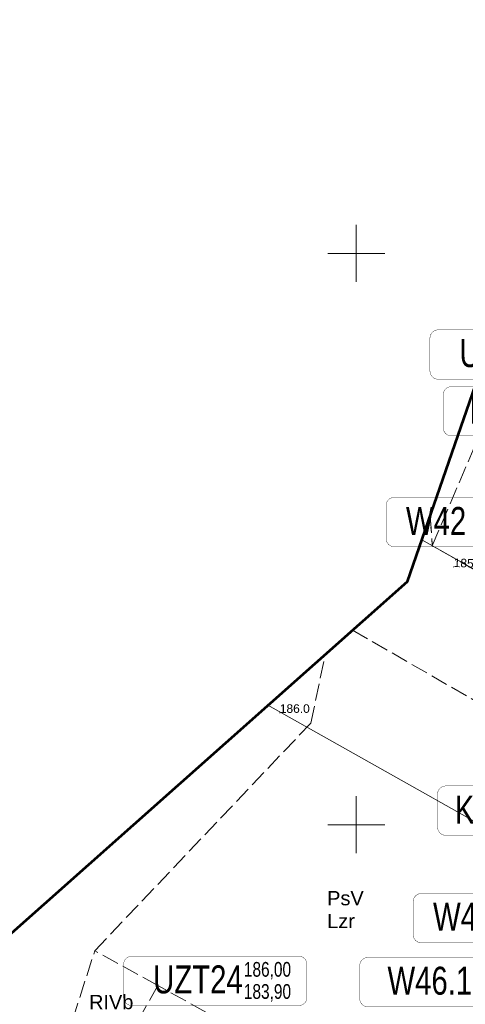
# Model space of a CAD drawing. Header units: metres. Extents: x 7482748 to 7484637, y 5684406 to 5687014.
# Tile 114 of 180: x 7483371 to 7483410, y 5686184 to 5686270. Entities that reach past the tile are written whole.
import ezdxf
from ezdxf.lldxf.tags import DXFTag

# ---------------------------------------------------------------- set-up
doc = ezdxf.new("R2010")
doc.units = ezdxf.units.M
doc.header["$MEASUREMENT"] = 0
for name, pattern in [('1', [1.5, 1, -0.5]), ('l217_500', [2, 1.5, -0.5]), ('l218_500', [1, 0.5, -0.5])]:
    doc.linetypes.add(name, pattern=pattern)
for name, color, linetype, lineweight in [('_Dzialki', 7, 'Continuous', 0), ('_Kontury', 7, 'Continuous', 0), ('_Kontury_opis', 7, 'Continuous', 0), ('_Podzial_sekcyjny_krzyze', 7, '1', 13), ('_Uzytki', 7, 'Continuous', 0), ('_Uzytki_opis', 7, 'Continuous', 0), ('_Zakres2', 7, 'Continuous', 0), ('RTPW01_P', 7, 'Continuous', 0)]:
    doc.layers.add(name, color=color, linetype=linetype, lineweight=lineweight)
doc.layers.add('IS_Węzeł_sieci_kanalizacyjnej_-_opisy', color=7, linetype='Continuous')
doc.layers.add('RTPW01_G', color=7, linetype='Continuous', lineweight=13, transparency=0.25)
doc.styles.get("Standard").update_dxf_attribs({"font": 'simplex.shx', "width": 0.75})
doc.styles.add('Style-Arial', font='arial.ttf')
tags = doc.linetypes.add('SOLID', pattern=[10, 10, 0]).pattern_tags.tags
tags[6:7] = [DXFTag(74, 4), DXFTag(75, 0), DXFTag(340, '0'), DXFTag(46, 0.0), DXFTag(50, 0.0), DXFTag(44, 0.0), DXFTag(45, 0.0)]
tags[4:5] = [DXFTag(74, 4), DXFTag(75, 0), DXFTag(340, '0'), DXFTag(46, 0.0), DXFTag(50, 0.0), DXFTag(44, 0.0), DXFTag(45, 0.0)]

# ---------------------------------------------------------------- blocks, each defined once
blk = doc.blocks.new('RTPW01')
at = {"layer": 'RTPW01_P', "linetype": 'Continuous', "lineweight": 0}
h = blk.add_hatch(color=256, dxfattribs=at)
edge = h.paths.add_edge_path()
edge.add_arc((0, 0), 0.045, 0, 360)

msp = doc.modelspace()

# ---------------------------------------------------------------- linework, layer by layer
at = {"layer": '_Dzialki', "color": 96, "linetype": 'Continuous', "true_color": 0x008000, "flags": 128}
for points in [[(7483427.57, 5686212.61), (7483405.73, 5686224.92)], [(7483421.4, 5686194.07), (7483392.27, 5686210.46)]]:
    msp.add_lwpolyline(points, dxfattribs=at)
at = {"layer": '_Kontury', "color": 96, "linetype": 'l217_500', "true_color": 0x008000, "flags": 128}
for points in [[(7483406.64, 5686224.41), (7483412.06, 5686237.11)], [(7483406.47, 5686227.04), (7483406.64, 5686224.41)], [(7483420.86, 5686216.39), (7483406.64, 5686224.41)], [(7483399.67, 5686217.03), (7483421.15, 5686204.64)], [(7483396.03, 5686208.9), (7483397.28, 5686214.91)], [(7483377.12, 5686188.97), (7483396.03, 5686208.9)], [(7483369.7, 5686165.83), (7483377.12, 5686188.97)], [(7483382.64, 5686185.93), (7483377.12, 5686188.97)], [(7483382.64, 5686185.93), (7483370.98, 5686165.12)], [(7483413.1, 5686169.11), (7483382.64, 5686185.93)]]:
    msp.add_lwpolyline(points, dxfattribs=at)
at = {"layer": '_Podzial_sekcyjny_krzyze', "linetype": 'Continuous'}
for p, q in [((7483400, 5686247.5), (7483400, 5686252.5)), ((7483397.5, 5686250), (7483402.5, 5686250)), ((7483400, 5686197.5), (7483400, 5686202.5)), ((7483397.5, 5686200), (7483402.5, 5686200))]:
    msp.add_line(p, q, dxfattribs=at)
at = {"layer": '_Uzytki', "color": 96, "linetype": 'l218_500', "true_color": 0x008000, "flags": 128}
for points in [[(7483406.47, 5686227.04), (7483406.64, 5686224.41)], [(7483406.64, 5686224.41), (7483420.86, 5686216.39)]]:
    msp.add_lwpolyline(points, dxfattribs=at)
at = {"layer": '_Zakres2', "color": 250, "linetype": 'Continuous', "lineweight": 53, "flags": 128}
msp.add_lwpolyline([(7483184.14, 5685878.01), (7483241.37, 5685938.75), (7483248.75, 5685949.36), (7483260.67, 5685965.96), (7483274.73, 5685985.88), (7483281.17, 5685996.23), (7483290.55, 5686008.54), (7483306.76, 5686030.22), (7483321.02, 5686047.8), (7483332, 5686065.31), (7483322.98, 5686103.07), (7483364.58, 5686185.88), (7483404.48, 5686221.3), (7483428.87, 5686291.72), (7483381.77, 5686314.4), (7483415.95, 5686389.59), (7483395.63, 5686411.08), (7483432.16, 5686488.03), (7483471.6, 5686531.78), (7483500.7, 5686585.49)], dxfattribs=at)
at = {"layer": 'IS_Węzeł_sieci_kanalizacyjnej_-_opisy', "color": 18, "linetype": 'SOLID', "ltscale": 0.01, "true_color": 0x000000, "const_width": 0.03}
for points in [[(7483407.16671, 5686238.98605), (7483421.76671, 5686238.98605, 0.414214), (7483422.48671, 5686239.70605), (7483422.48671, 5686242.58605, 0.414214), (7483421.76671, 5686243.30605), (7483407.16671, 5686243.30605, 0.414214), (7483406.44671, 5686242.58605), (7483406.44671, 5686239.70605, 0.414214), (7483407.16671, 5686238.98605)], [(7483408.32674, 5686234.02283), (7483421.97674, 5686234.02283, 0.414214), (7483422.69674, 5686234.74283), (7483422.69674, 5686237.62283, 0.414214), (7483421.97674, 5686238.34283), (7483408.32674, 5686238.34283, 0.414214), (7483407.60674, 5686237.62283), (7483407.60674, 5686234.74283, 0.414214), (7483408.32674, 5686234.02283)], [(7483403.32744, 5686224.32937), (7483414.51744, 5686224.32937, 0.414214), (7483415.23744, 5686225.04937), (7483415.23744, 5686227.92937, 0.414214), (7483414.51744, 5686228.64937), (7483403.32744, 5686228.64937, 0.414214), (7483402.60744, 5686227.92937), (7483402.60744, 5686225.04937, 0.414214), (7483403.32744, 5686224.32937)], [(7483407.82911, 5686199.07415), (7483418.07911, 5686199.07415, 0.414214), (7483418.79911, 5686199.79415), (7483418.79911, 5686202.67415, 0.414214), (7483418.07911, 5686203.39415), (7483407.82911, 5686203.39415, 0.414214), (7483407.10911, 5686202.67415), (7483407.10911, 5686199.79415, 0.414214), (7483407.82911, 5686199.07415)], [(7483405.69775, 5686189.667), (7483416.88775, 5686189.667, 0.414214), (7483417.60775, 5686190.387), (7483417.60775, 5686193.267, 0.414214), (7483416.88775, 5686193.987), (7483405.69775, 5686193.987, 0.414214), (7483404.97775, 5686193.267), (7483404.97775, 5686190.387, 0.414214), (7483405.69775, 5686189.667)], [(7483380.365, 5686184.17925), (7483394.965, 5686184.17925, 0.414214), (7483395.685, 5686184.89925), (7483395.685, 5686187.77925, 0.414214), (7483394.965, 5686188.49925), (7483380.365, 5686188.49925, 0.414214), (7483379.645, 5686187.77925), (7483379.645, 5686184.89925, 0.414214), (7483380.365, 5686184.17925)], [(7483401.02078, 5686184.06645), (7483415.04078, 5686184.06645, 0.414214), (7483415.76078, 5686184.78645), (7483415.76078, 5686187.66645, 0.414214), (7483415.04078, 5686188.38645), (7483401.02078, 5686188.38645, 0.414214), (7483400.30078, 5686187.66645), (7483400.30078, 5686184.78645, 0.414214), (7483401.02078, 5686184.06645)]]:
    msp.add_lwpolyline(points, format="xyb", dxfattribs=at)

# ---------------------------------------------------------------- block references
at = {"layer": 'RTPW01_P', "linetype": 'Continuous', "lineweight": 0}
for p in [(7483408.51, 5686222.56), (7483393.31, 5686209.79)]:
    msp.add_blockref('RTPW01', p, dxfattribs=at)

# ---------------------------------------------------------------- texts
at = {"layer": '_Kontury_opis', "color": 96, "linetype": 'Continuous', "lineweight": 13, "true_color": 0x008000, "style": 'Style-Arial'}
for s, p in [('PsV', (7483397.45, 5686192.95)), ('RIVb', (7483376.62, 5686183.86))]:
    msp.add_text(s, height=1.25, dxfattribs=at).set_placement(p)
at = {"layer": '_Uzytki_opis', "color": 96, "linetype": 'Continuous', "lineweight": 13, "true_color": 0x008000, "style": 'Style-Arial'}
msp.add_text('Lzr', height=1.25, dxfattribs=at).set_placement((7483397.45, 5686190.95))
at = {"layer": 'IS_Węzeł_sieci_kanalizacyjnej_-_opisy', "color": 18, "linetype": 'SOLID', "ltscale": 0.01, "true_color": 0x000000}
for s, insert, char_height, attachment_point in [('\\fArial|b0|i0;UZT22', (7483416.86671, 5686240.01445), 2.448, 9), ('\\fArial|b0|i0;bud22', (7483417.07674, 5686235.05123), 2.448, 9), ('\\fArial|b0|i0;W42', (7483409.61744, 5686225.35777), 2.448, 9), ('\\fArial|b0|i0;K11', (7483413.17911, 5686200.10255), 2.448, 9), ('\\fArial|b0|i0;W45', (7483411.98775, 5686190.6954), 2.448, 9), ('\\fArial|b0|i0;UZT24', (7483390.065, 5686185.20765), 2.448, 9), ('\\fArial|b0|i0;186,00', (7483390.165, 5686186.46285), 1.2888, 7), ('\\fArial|b0|i0;W46.1', (7483410.14078, 5686185.09485), 2.448, 9), ('\\fArial|b0|i0;183,90', (7483390.165, 5686186.05245), 1.2888, 1)]:
    msp.add_mtext(s, dxfattribs=dict(at, insert=insert, char_height=char_height, attachment_point=attachment_point))
at = {"layer": 'RTPW01_G', "linetype": 'Continuous', "lineweight": 13, "style": 'Style-Arial'}
msp.add_text('185.9', height=0.75, rotation=357.61, dxfattribs=at).set_placement((7483408.51, 5686222.56))
msp.add_text('186.0', height=0.75, dxfattribs=at).set_placement((7483393.31, 5686209.79))

doc.saveas('drawing.dxf')
